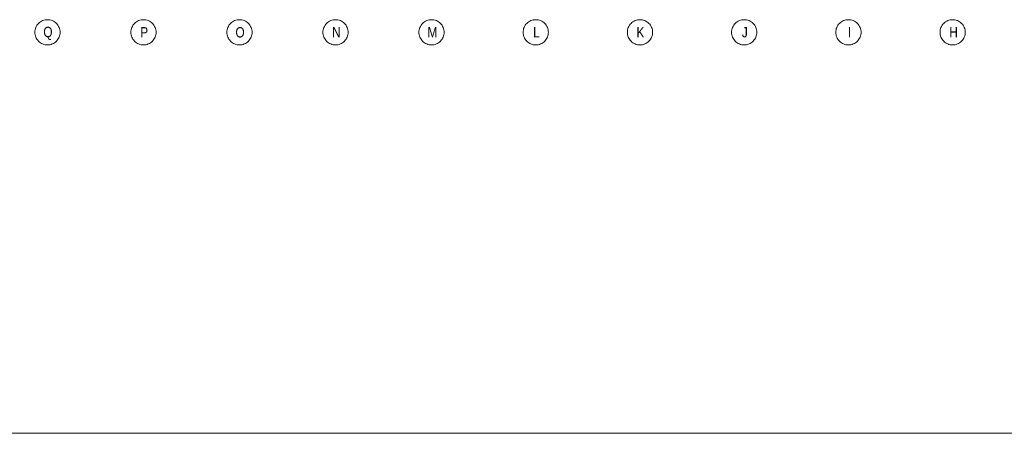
# Model space of a CAD drawing. Extents: x -420 to 300, y 62 to 1162.
# Tile 32 of 130: x 168 to 234, y 211 to 239. Entities that reach past the tile are written whole.
import ezdxf
from ezdxf.lldxf.tags import DXFTag

# ---------------------------------------------------------------- set-up
doc = ezdxf.new("R2010")
doc.units = 0
doc.layers.add('iwb_Plankopf Linie', color=7, linetype='Continuous', lineweight=13)
doc.layers.add('PK_LP_Achsen', color=7, linetype='STRICHPUNKT2', lineweight=5)
doc.layers.add('PK_LP_T07', color=6, linetype='Continuous', lineweight=9, true_color=0xff00ff)
doc.styles.get("Standard").update_dxf_attribs({"font": 'ARIALN.TTF'})
tags = doc.linetypes.add('STRICHPUNKT2', pattern=[12.7, 6.35, -3.175, 0, -3.175]).pattern_tags.tags
tags[10:11] = [DXFTag(74, 4), DXFTag(75, 0), DXFTag(340, '0'), DXFTag(46, 0.0), DXFTag(50, 0.0), DXFTag(44, 0.0), DXFTag(45, 0.0)]
tags[8:9] = [DXFTag(74, 4), DXFTag(75, 0), DXFTag(340, '0'), DXFTag(46, 0.0), DXFTag(50, 0.0), DXFTag(44, 0.0), DXFTag(45, 0.0)]
tags[6:7] = [DXFTag(74, 4), DXFTag(75, 0), DXFTag(340, '0'), DXFTag(46, 0.0), DXFTag(50, 0.0), DXFTag(44, 0.0), DXFTag(45, 0.0)]
tags[4:5] = [DXFTag(74, 4), DXFTag(75, 0), DXFTag(340, '0'), DXFTag(46, 0.0), DXFTag(50, 0.0), DXFTag(44, 0.0), DXFTag(45, 0.0)]

# ---------------------------------------------------------------- blocks, each defined once
blk = doc.blocks.new('Blockreferenz-A06G9F4F8I')
at = {"layer": 'PK_LP_Achsen', "linetype": 'ByBlock', "ltscale": 0.13}
for p, q in [((169.255, 239.148), (169.327, 239.191)), ((169.327, 239.191), (169.402, 239.227)), ((169.402, 239.227), (169.481, 239.255)), ((169.481, 239.255), (169.562, 239.275)), ((169.562, 239.275), (169.644, 239.287)), ((169.644, 239.287), (169.728, 239.291)), ((169.728, 239.291), (169.811, 239.287)), ((169.811, 239.287), (169.894, 239.275)), ((169.894, 239.275), (169.974, 239.255)), ((169.974, 239.255), (170.053, 239.227)), ((170.053, 239.227), (170.128, 239.191)), ((170.128, 239.191), (170.2, 239.148)), ((175.715, 239.148), (175.787, 239.191)), ((175.787, 239.191), (175.862, 239.227)), ((175.862, 239.227), (175.941, 239.255)), ((175.941, 239.255), (176.022, 239.275)), ((176.022, 239.275), (176.104, 239.287)), ((176.104, 239.287), (176.188, 239.291)), ((176.188, 239.291), (176.271, 239.287)), ((176.271, 239.287), (176.354, 239.275)), ((176.354, 239.275), (176.434, 239.255)), ((176.434, 239.255), (176.513, 239.227)), ((176.513, 239.227), (176.588, 239.191)), ((176.588, 239.191), (176.66, 239.148)), ((182.175, 239.148), (182.247, 239.191)), ((182.247, 239.191), (182.322, 239.227)), ((182.322, 239.227), (182.401, 239.255)), ((182.401, 239.255), (182.482, 239.275)), ((182.482, 239.275), (182.564, 239.287)), ((182.564, 239.287), (182.648, 239.291)), ((182.648, 239.291), (182.731, 239.287)), ((182.731, 239.287), (182.814, 239.275)), ((182.814, 239.275), (182.894, 239.255)), ((182.894, 239.255), (182.973, 239.227)), ((182.973, 239.227), (183.048, 239.191)), ((183.048, 239.191), (183.12, 239.148)), ((188.635, 239.148), (188.707, 239.191)), ((188.707, 239.191), (188.782, 239.227)), ((188.782, 239.227), (188.861, 239.255)), ((188.861, 239.255), (188.942, 239.275)), ((188.942, 239.275), (189.024, 239.287)), ((189.024, 239.287), (189.108, 239.291)), ((189.108, 239.291), (189.191, 239.287)), ((189.191, 239.287), (189.274, 239.275)), ((189.274, 239.275), (189.354, 239.255)), ((189.354, 239.255), (189.433, 239.227)), ((189.433, 239.227), (189.508, 239.191)), ((189.508, 239.191), (189.58, 239.148)), ((195.095, 239.148), (195.167, 239.191)), ((195.167, 239.191), (195.242, 239.227)), ((195.242, 239.227), (195.321, 239.255)), ((195.321, 239.255), (195.402, 239.275)), ((195.402, 239.275), (195.484, 239.287)), ((195.484, 239.287), (195.568, 239.291)), ((195.568, 239.291), (195.651, 239.287)), ((195.651, 239.287), (195.734, 239.275)), ((195.734, 239.275), (195.814, 239.255)), ((195.814, 239.255), (195.893, 239.227)), ((195.893, 239.227), (195.968, 239.191)), ((195.968, 239.191), (196.04, 239.148)), ((202.108, 239.148), (202.18, 239.191)), ((202.18, 239.191), (202.255, 239.227)), ((202.255, 239.227), (202.333, 239.255)), ((202.333, 239.255), (202.414, 239.275)), ((202.414, 239.275), (202.497, 239.287)), ((202.497, 239.287), (202.58, 239.291)), ((202.58, 239.291), (202.664, 239.287)), ((202.664, 239.287), (202.746, 239.275)), ((202.746, 239.275), (202.827, 239.255)), ((202.827, 239.255), (202.905, 239.227)), ((202.905, 239.227), (202.981, 239.191)), ((202.981, 239.191), (203.052, 239.148)), ((209.12, 239.148), (209.192, 239.191)), ((209.192, 239.191), (209.267, 239.227)), ((209.267, 239.227), (209.346, 239.255)), ((209.346, 239.255), (209.427, 239.275)), ((209.427, 239.275), (209.509, 239.287)), ((209.509, 239.287), (209.593, 239.291)), ((209.593, 239.291), (209.676, 239.287)), ((209.676, 239.287), (209.759, 239.275)), ((209.759, 239.275), (209.839, 239.255)), ((209.839, 239.255), (209.918, 239.227)), ((209.918, 239.227), (209.993, 239.191)), ((209.993, 239.191), (210.065, 239.148)), ((216.133, 239.148), (216.205, 239.191)), ((216.205, 239.191), (216.28, 239.227)), ((216.28, 239.227), (216.358, 239.255)), ((216.358, 239.255), (216.439, 239.275)), ((216.439, 239.275), (216.522, 239.287)), ((216.522, 239.287), (216.605, 239.291)), ((216.605, 239.291), (216.689, 239.287)), ((216.689, 239.287), (216.771, 239.275)), ((216.771, 239.275), (216.852, 239.255)), ((216.852, 239.255), (216.93, 239.227)), ((216.93, 239.227), (217.006, 239.191)), ((217.006, 239.191), (217.077, 239.148)), ((223.145, 239.148), (223.217, 239.191)), ((223.217, 239.191), (223.292, 239.227)), ((223.292, 239.227), (223.371, 239.255)), ((223.371, 239.255), (223.452, 239.275)), ((223.452, 239.275), (223.534, 239.287)), ((223.534, 239.287), (223.618, 239.291)), ((223.618, 239.291), (223.701, 239.287)), ((223.701, 239.287), (223.784, 239.275)), ((223.784, 239.275), (223.864, 239.255)), ((223.864, 239.255), (223.943, 239.227)), ((223.943, 239.227), (224.018, 239.191)), ((224.018, 239.191), (224.09, 239.148)), ((230.158, 239.148), (230.23, 239.191)), ((230.23, 239.191), (230.305, 239.227)), ((230.305, 239.227), (230.383, 239.255)), ((230.383, 239.255), (230.464, 239.275)), ((230.464, 239.275), (230.547, 239.287)), ((230.547, 239.287), (230.63, 239.291)), ((230.63, 239.291), (230.714, 239.287)), ((230.714, 239.287), (230.796, 239.275)), ((230.796, 239.275), (230.877, 239.255)), ((230.877, 239.255), (230.955, 239.227)), ((230.955, 239.227), (231.031, 239.191)), ((231.031, 239.191), (231.102, 239.148)), ((168.878, 238.441), (168.882, 238.525)), ((168.882, 238.525), (168.894, 238.607)), ((168.894, 238.607), (168.914, 238.688)), ((168.914, 238.688), (168.942, 238.767)), ((168.942, 238.767), (168.978, 238.842)), ((168.978, 238.842), (169.021, 238.914)), ((169.021, 238.914), (169.071, 238.981)), ((169.071, 238.981), (169.127, 239.042)), ((169.127, 239.042), (169.188, 239.098)), ((169.188, 239.098), (169.255, 239.148)), ((170.2, 239.148), (170.267, 239.098)), ((170.267, 239.098), (170.329, 239.042)), ((170.329, 239.042), (170.385, 238.981)), ((170.385, 238.981), (170.434, 238.914)), ((170.434, 238.914), (170.477, 238.842)), ((170.477, 238.842), (170.513, 238.767)), ((170.513, 238.767), (170.541, 238.688)), ((170.541, 238.688), (170.561, 238.607)), ((170.561, 238.607), (170.574, 238.525)), ((170.574, 238.525), (170.578, 238.441)), ((175.338, 238.441), (175.342, 238.525)), ((175.342, 238.525), (175.354, 238.607)), ((175.354, 238.607), (175.374, 238.688)), ((175.374, 238.688), (175.402, 238.767)), ((175.402, 238.767), (175.438, 238.842)), ((175.438, 238.842), (175.481, 238.914)), ((175.481, 238.914), (175.531, 238.981)), ((175.531, 238.981), (175.587, 239.042)), ((175.587, 239.042), (175.648, 239.098)), ((175.648, 239.098), (175.715, 239.148)), ((176.66, 239.148), (176.727, 239.098)), ((176.727, 239.098), (176.789, 239.042)), ((176.789, 239.042), (176.845, 238.981)), ((176.845, 238.981), (176.894, 238.914)), ((176.894, 238.914), (176.937, 238.842)), ((176.937, 238.842), (176.973, 238.767)), ((176.973, 238.767), (177.001, 238.688)), ((177.001, 238.688), (177.021, 238.607)), ((177.021, 238.607), (177.034, 238.525)), ((177.034, 238.525), (177.038, 238.441)), ((181.798, 238.441), (181.802, 238.525)), ((181.802, 238.525), (181.814, 238.607)), ((181.814, 238.607), (181.834, 238.688)), ((181.834, 238.688), (181.862, 238.767)), ((181.862, 238.767), (181.898, 238.842)), ((181.898, 238.842), (181.941, 238.914)), ((181.941, 238.914), (181.991, 238.981)), ((181.991, 238.981), (182.047, 239.042)), ((182.047, 239.042), (182.108, 239.098)), ((182.108, 239.098), (182.175, 239.148)), ((183.12, 239.148), (183.187, 239.098)), ((183.187, 239.098), (183.249, 239.042)), ((183.249, 239.042), (183.305, 238.981)), ((183.305, 238.981), (183.354, 238.914)), ((183.354, 238.914), (183.397, 238.842)), ((183.397, 238.842), (183.433, 238.767)), ((183.433, 238.767), (183.461, 238.688)), ((183.461, 238.688), (183.481, 238.607)), ((183.481, 238.607), (183.494, 238.525)), ((183.494, 238.525), (183.498, 238.441)), ((188.258, 238.441), (188.262, 238.525)), ((188.262, 238.525), (188.274, 238.607)), ((188.274, 238.607), (188.294, 238.688)), ((188.294, 238.688), (188.322, 238.767)), ((188.322, 238.767), (188.358, 238.842)), ((188.358, 238.842), (188.401, 238.914)), ((188.401, 238.914), (188.451, 238.981)), ((188.451, 238.981), (188.507, 239.042)), ((188.507, 239.042), (188.568, 239.098)), ((188.568, 239.098), (188.635, 239.148)), ((189.58, 239.148), (189.647, 239.098)), ((189.647, 239.098), (189.709, 239.042)), ((189.709, 239.042), (189.765, 238.981)), ((189.765, 238.981), (189.814, 238.914)), ((189.814, 238.914), (189.857, 238.842)), ((189.857, 238.842), (189.893, 238.767)), ((189.893, 238.767), (189.921, 238.688)), ((189.921, 238.688), (189.941, 238.607)), ((189.941, 238.607), (189.954, 238.525)), ((189.954, 238.525), (189.958, 238.441)), ((194.718, 238.441), (194.722, 238.525)), ((194.722, 238.525), (194.734, 238.607)), ((194.734, 238.607), (194.754, 238.688)), ((194.754, 238.688), (194.782, 238.767)), ((194.782, 238.767), (194.818, 238.842)), ((194.818, 238.842), (194.861, 238.914)), ((194.861, 238.914), (194.911, 238.981)), ((194.911, 238.981), (194.967, 239.042)), ((194.967, 239.042), (195.028, 239.098)), ((195.028, 239.098), (195.095, 239.148)), ((196.04, 239.148), (196.107, 239.098)), ((196.107, 239.098), (196.169, 239.042)), ((196.169, 239.042), (196.225, 238.981)), ((196.225, 238.981), (196.274, 238.914)), ((196.274, 238.914), (196.317, 238.842)), ((196.317, 238.842), (196.353, 238.767)), ((196.353, 238.767), (196.381, 238.688)), ((196.381, 238.688), (196.401, 238.607)), ((196.401, 238.607), (196.414, 238.525)), ((196.414, 238.525), (196.418, 238.441)), ((201.73, 238.441), (201.734, 238.525)), ((201.734, 238.525), (201.747, 238.607)), ((201.747, 238.607), (201.767, 238.688)), ((201.767, 238.688), (201.795, 238.767)), ((201.795, 238.767), (201.831, 238.842)), ((201.831, 238.842), (201.873, 238.914)), ((201.873, 238.914), (201.923, 238.981)), ((201.923, 238.981), (201.979, 239.042)), ((201.979, 239.042), (202.041, 239.098)), ((202.041, 239.098), (202.108, 239.148)), ((203.052, 239.148), (203.119, 239.098)), ((203.119, 239.098), (203.181, 239.042)), ((203.181, 239.042), (203.237, 238.981)), ((203.237, 238.981), (203.287, 238.914)), ((203.287, 238.914), (203.33, 238.842)), ((203.33, 238.842), (203.365, 238.767)), ((203.365, 238.767), (203.394, 238.688)), ((203.394, 238.688), (203.414, 238.607)), ((203.414, 238.607), (203.426, 238.525)), ((203.426, 238.525), (203.43, 238.441)), ((208.743, 238.441), (208.747, 238.525)), ((208.747, 238.525), (208.759, 238.607)), ((208.759, 238.607), (208.779, 238.688)), ((208.779, 238.688), (208.807, 238.767)), ((208.807, 238.767), (208.843, 238.842)), ((208.843, 238.842), (208.886, 238.914)), ((208.886, 238.914), (208.936, 238.981)), ((208.936, 238.981), (208.992, 239.042)), ((208.992, 239.042), (209.053, 239.098)), ((209.053, 239.098), (209.12, 239.148)), ((210.065, 239.148), (210.132, 239.098)), ((210.132, 239.098), (210.194, 239.042)), ((210.194, 239.042), (210.25, 238.981)), ((210.25, 238.981), (210.299, 238.914)), ((210.299, 238.914), (210.342, 238.842)), ((210.342, 238.842), (210.378, 238.767)), ((210.378, 238.767), (210.406, 238.688)), ((210.406, 238.688), (210.426, 238.607)), ((210.426, 238.607), (210.439, 238.525)), ((210.439, 238.525), (210.443, 238.441)), ((215.755, 238.441), (215.759, 238.525)), ((215.759, 238.525), (215.772, 238.607)), ((215.772, 238.607), (215.792, 238.688)), ((215.792, 238.688), (215.82, 238.767)), ((215.82, 238.767), (215.856, 238.842)), ((215.856, 238.842), (215.898, 238.914)), ((215.898, 238.914), (215.948, 238.981)), ((215.948, 238.981), (216.004, 239.042)), ((216.004, 239.042), (216.066, 239.098)), ((216.066, 239.098), (216.133, 239.148)), ((217.077, 239.148), (217.144, 239.098)), ((217.144, 239.098), (217.206, 239.042)), ((217.206, 239.042), (217.262, 238.981)), ((217.262, 238.981), (217.312, 238.914)), ((217.312, 238.914), (217.355, 238.842)), ((217.355, 238.842), (217.39, 238.767)), ((217.39, 238.767), (217.419, 238.688)), ((217.419, 238.688), (217.439, 238.607)), ((217.439, 238.607), (217.451, 238.525)), ((217.451, 238.525), (217.455, 238.441)), ((222.768, 238.441), (222.772, 238.525)), ((222.772, 238.525), (222.784, 238.607)), ((222.784, 238.607), (222.804, 238.688)), ((222.804, 238.688), (222.832, 238.767)), ((222.832, 238.767), (222.868, 238.842)), ((222.868, 238.842), (222.911, 238.914)), ((222.911, 238.914), (222.961, 238.981)), ((222.961, 238.981), (223.017, 239.042)), ((223.017, 239.042), (223.078, 239.098)), ((223.078, 239.098), (223.145, 239.148)), ((224.09, 239.148), (224.157, 239.098)), ((224.157, 239.098), (224.219, 239.042)), ((224.219, 239.042), (224.275, 238.981)), ((224.275, 238.981), (224.324, 238.914)), ((224.324, 238.914), (224.367, 238.842)), ((224.367, 238.842), (224.403, 238.767)), ((224.403, 238.767), (224.431, 238.688)), ((224.431, 238.688), (224.451, 238.607)), ((224.451, 238.607), (224.464, 238.525)), ((224.464, 238.525), (224.468, 238.441)), ((229.78, 238.441), (229.784, 238.525)), ((229.784, 238.525), (229.797, 238.607)), ((229.797, 238.607), (229.817, 238.688)), ((229.817, 238.688), (229.845, 238.767)), ((229.845, 238.767), (229.881, 238.842)), ((229.881, 238.842), (229.923, 238.914)), ((229.923, 238.914), (229.973, 238.981)), ((229.973, 238.981), (230.029, 239.042)), ((230.029, 239.042), (230.091, 239.098)), ((230.091, 239.098), (230.158, 239.148)), ((231.102, 239.148), (231.169, 239.098)), ((231.169, 239.098), (231.231, 239.042)), ((231.231, 239.042), (231.287, 238.981)), ((231.287, 238.981), (231.337, 238.914)), ((231.337, 238.914), (231.38, 238.842)), ((231.38, 238.842), (231.415, 238.767)), ((231.415, 238.767), (231.444, 238.688)), ((231.444, 238.688), (231.464, 238.607)), ((231.464, 238.607), (231.476, 238.525)), ((231.476, 238.525), (231.48, 238.441)), ((168.882, 238.358), (168.878, 238.441)), ((168.894, 238.275), (168.882, 238.358)), ((168.914, 238.195), (168.894, 238.275)), ((168.942, 238.116), (168.914, 238.195)), ((168.978, 238.041), (168.942, 238.116)), ((169.021, 237.969), (168.978, 238.041)), ((169.071, 237.902), (169.021, 237.969)), ((169.127, 237.84), (169.071, 237.902)), ((169.188, 237.784), (169.127, 237.84)), ((170.329, 237.84), (170.267, 237.784)), ((170.385, 237.902), (170.329, 237.84)), ((170.434, 237.969), (170.385, 237.902)), ((170.477, 238.041), (170.434, 237.969)), ((170.513, 238.116), (170.477, 238.041)), ((170.541, 238.195), (170.513, 238.116)), ((170.561, 238.275), (170.541, 238.195)), ((170.574, 238.358), (170.561, 238.275)), ((170.578, 238.441), (170.574, 238.358)), ((175.342, 238.358), (175.338, 238.441)), ((175.354, 238.275), (175.342, 238.358)), ((175.374, 238.195), (175.354, 238.275)), ((175.402, 238.116), (175.374, 238.195)), ((175.438, 238.041), (175.402, 238.116)), ((175.481, 237.969), (175.438, 238.041)), ((175.531, 237.902), (175.481, 237.969)), ((175.587, 237.84), (175.531, 237.902)), ((175.648, 237.784), (175.587, 237.84)), ((176.789, 237.84), (176.727, 237.784)), ((176.845, 237.902), (176.789, 237.84)), ((176.894, 237.969), (176.845, 237.902)), ((176.937, 238.041), (176.894, 237.969)), ((176.973, 238.116), (176.937, 238.041)), ((177.001, 238.195), (176.973, 238.116)), ((177.021, 238.275), (177.001, 238.195)), ((177.034, 238.358), (177.021, 238.275)), ((177.038, 238.441), (177.034, 238.358)), ((181.802, 238.358), (181.798, 238.441)), ((181.814, 238.275), (181.802, 238.358)), ((181.834, 238.195), (181.814, 238.275)), ((181.862, 238.116), (181.834, 238.195)), ((181.898, 238.041), (181.862, 238.116)), ((181.941, 237.969), (181.898, 238.041)), ((181.991, 237.902), (181.941, 237.969)), ((182.047, 237.84), (181.991, 237.902)), ((182.108, 237.784), (182.047, 237.84)), ((183.249, 237.84), (183.187, 237.784)), ((183.305, 237.902), (183.249, 237.84)), ((183.354, 237.969), (183.305, 237.902)), ((183.397, 238.041), (183.354, 237.969)), ((183.433, 238.116), (183.397, 238.041)), ((183.461, 238.195), (183.433, 238.116)), ((183.481, 238.275), (183.461, 238.195)), ((183.494, 238.358), (183.481, 238.275)), ((183.498, 238.441), (183.494, 238.358)), ((188.262, 238.358), (188.258, 238.441)), ((188.274, 238.275), (188.262, 238.358)), ((188.294, 238.195), (188.274, 238.275)), ((188.322, 238.116), (188.294, 238.195)), ((188.358, 238.041), (188.322, 238.116)), ((188.401, 237.969), (188.358, 238.041)), ((188.451, 237.902), (188.401, 237.969)), ((188.507, 237.84), (188.451, 237.902)), ((188.568, 237.784), (188.507, 237.84)), ((189.709, 237.84), (189.647, 237.784)), ((189.765, 237.902), (189.709, 237.84)), ((189.814, 237.969), (189.765, 237.902)), ((189.857, 238.041), (189.814, 237.969)), ((189.893, 238.116), (189.857, 238.041)), ((189.921, 238.195), (189.893, 238.116)), ((189.941, 238.275), (189.921, 238.195)), ((189.954, 238.358), (189.941, 238.275)), ((189.958, 238.441), (189.954, 238.358)), ((194.722, 238.358), (194.718, 238.441)), ((194.734, 238.275), (194.722, 238.358)), ((194.754, 238.195), (194.734, 238.275)), ((194.782, 238.116), (194.754, 238.195)), ((194.818, 238.041), (194.782, 238.116)), ((194.861, 237.969), (194.818, 238.041)), ((194.911, 237.902), (194.861, 237.969)), ((194.967, 237.84), (194.911, 237.902)), ((195.028, 237.784), (194.967, 237.84)), ((196.169, 237.84), (196.107, 237.784)), ((196.225, 237.902), (196.169, 237.84)), ((196.274, 237.969), (196.225, 237.902)), ((196.317, 238.041), (196.274, 237.969)), ((196.353, 238.116), (196.317, 238.041)), ((196.381, 238.195), (196.353, 238.116)), ((196.401, 238.275), (196.381, 238.195)), ((196.414, 238.358), (196.401, 238.275)), ((196.418, 238.441), (196.414, 238.358)), ((201.734, 238.358), (201.73, 238.441)), ((201.747, 238.275), (201.734, 238.358)), ((201.767, 238.195), (201.747, 238.275)), ((201.795, 238.116), (201.767, 238.195)), ((201.831, 238.041), (201.795, 238.116)), ((201.873, 237.969), (201.831, 238.041)), ((201.923, 237.902), (201.873, 237.969)), ((201.979, 237.84), (201.923, 237.902)), ((202.041, 237.784), (201.979, 237.84)), ((203.181, 237.84), (203.119, 237.784)), ((203.237, 237.902), (203.181, 237.84)), ((203.287, 237.969), (203.237, 237.902)), ((203.33, 238.041), (203.287, 237.969)), ((203.365, 238.116), (203.33, 238.041)), ((203.394, 238.195), (203.365, 238.116)), ((203.414, 238.275), (203.394, 238.195)), ((203.426, 238.358), (203.414, 238.275)), ((203.43, 238.441), (203.426, 238.358)), ((208.747, 238.358), (208.743, 238.441)), ((208.759, 238.275), (208.747, 238.358)), ((208.779, 238.195), (208.759, 238.275)), ((208.807, 238.116), (208.779, 238.195)), ((208.843, 238.041), (208.807, 238.116)), ((208.886, 237.969), (208.843, 238.041)), ((208.936, 237.902), (208.886, 237.969)), ((208.992, 237.84), (208.936, 237.902)), ((209.053, 237.784), (208.992, 237.84)), ((210.194, 237.84), (210.132, 237.784)), ((210.25, 237.902), (210.194, 237.84)), ((210.299, 237.969), (210.25, 237.902)), ((210.342, 238.041), (210.299, 237.969)), ((210.378, 238.116), (210.342, 238.041)), ((210.406, 238.195), (210.378, 238.116)), ((210.426, 238.275), (210.406, 238.195)), ((210.439, 238.358), (210.426, 238.275)), ((210.443, 238.441), (210.439, 238.358)), ((215.759, 238.358), (215.755, 238.441)), ((215.772, 238.275), (215.759, 238.358)), ((215.792, 238.195), (215.772, 238.275)), ((215.82, 238.116), (215.792, 238.195)), ((215.856, 238.041), (215.82, 238.116)), ((215.898, 237.969), (215.856, 238.041)), ((215.948, 237.902), (215.898, 237.969)), ((216.004, 237.84), (215.948, 237.902)), ((216.066, 237.784), (216.004, 237.84)), ((217.206, 237.84), (217.144, 237.784)), ((217.262, 237.902), (217.206, 237.84)), ((217.312, 237.969), (217.262, 237.902)), ((217.355, 238.041), (217.312, 237.969)), ((217.39, 238.116), (217.355, 238.041)), ((217.419, 238.195), (217.39, 238.116)), ((217.439, 238.275), (217.419, 238.195)), ((217.451, 238.358), (217.439, 238.275)), ((217.455, 238.441), (217.451, 238.358)), ((222.772, 238.358), (222.768, 238.441)), ((222.784, 238.275), (222.772, 238.358)), ((222.804, 238.195), (222.784, 238.275)), ((222.832, 238.116), (222.804, 238.195)), ((222.868, 238.041), (222.832, 238.116)), ((222.911, 237.969), (222.868, 238.041)), ((222.961, 237.902), (222.911, 237.969)), ((223.017, 237.84), (222.961, 237.902)), ((223.078, 237.784), (223.017, 237.84)), ((224.219, 237.84), (224.157, 237.784)), ((224.275, 237.902), (224.219, 237.84)), ((224.324, 237.969), (224.275, 237.902)), ((224.367, 238.041), (224.324, 237.969)), ((224.403, 238.116), (224.367, 238.041)), ((224.431, 238.195), (224.403, 238.116)), ((224.451, 238.275), (224.431, 238.195)), ((224.464, 238.358), (224.451, 238.275)), ((224.468, 238.441), (224.464, 238.358)), ((229.784, 238.358), (229.78, 238.441)), ((229.797, 238.275), (229.784, 238.358)), ((229.817, 238.195), (229.797, 238.275)), ((229.845, 238.116), (229.817, 238.195)), ((229.881, 238.041), (229.845, 238.116)), ((229.923, 237.969), (229.881, 238.041)), ((229.973, 237.902), (229.923, 237.969)), ((230.029, 237.84), (229.973, 237.902)), ((230.091, 237.784), (230.029, 237.84)), ((231.231, 237.84), (231.169, 237.784)), ((231.287, 237.902), (231.231, 237.84)), ((231.337, 237.969), (231.287, 237.902)), ((231.38, 238.041), (231.337, 237.969)), ((231.415, 238.116), (231.38, 238.041)), ((231.444, 238.195), (231.415, 238.116)), ((231.464, 238.275), (231.444, 238.195)), ((231.476, 238.358), (231.464, 238.275)), ((231.48, 238.441), (231.476, 238.358)), ((169.255, 237.735), (169.188, 237.784)), ((169.327, 237.692), (169.255, 237.735)), ((169.402, 237.656), (169.327, 237.692)), ((169.481, 237.628), (169.402, 237.656)), ((169.562, 237.608), (169.481, 237.628)), ((169.644, 237.595), (169.562, 237.608)), ((169.728, 237.591), (169.644, 237.595)), ((169.811, 237.595), (169.728, 237.591)), ((169.894, 237.608), (169.811, 237.595)), ((169.974, 237.628), (169.894, 237.608)), ((170.053, 237.656), (169.974, 237.628)), ((170.128, 237.692), (170.053, 237.656)), ((170.2, 237.735), (170.128, 237.692)), ((170.267, 237.784), (170.2, 237.735)), ((175.715, 237.735), (175.648, 237.784)), ((175.787, 237.692), (175.715, 237.735)), ((175.862, 237.656), (175.787, 237.692)), ((175.941, 237.628), (175.862, 237.656)), ((176.022, 237.608), (175.941, 237.628)), ((176.104, 237.595), (176.022, 237.608)), ((176.188, 237.591), (176.104, 237.595)), ((176.271, 237.595), (176.188, 237.591)), ((176.354, 237.608), (176.271, 237.595)), ((176.434, 237.628), (176.354, 237.608)), ((176.513, 237.656), (176.434, 237.628)), ((176.588, 237.692), (176.513, 237.656)), ((176.66, 237.735), (176.588, 237.692)), ((176.727, 237.784), (176.66, 237.735)), ((182.175, 237.735), (182.108, 237.784)), ((182.247, 237.692), (182.175, 237.735)), ((182.322, 237.656), (182.247, 237.692)), ((182.401, 237.628), (182.322, 237.656)), ((182.482, 237.608), (182.401, 237.628)), ((182.564, 237.595), (182.482, 237.608)), ((182.648, 237.591), (182.564, 237.595)), ((182.731, 237.595), (182.648, 237.591)), ((182.814, 237.608), (182.731, 237.595)), ((182.894, 237.628), (182.814, 237.608)), ((182.973, 237.656), (182.894, 237.628)), ((183.048, 237.692), (182.973, 237.656)), ((183.12, 237.735), (183.048, 237.692)), ((183.187, 237.784), (183.12, 237.735)), ((188.635, 237.735), (188.568, 237.784)), ((188.707, 237.692), (188.635, 237.735)), ((188.782, 237.656), (188.707, 237.692)), ((188.861, 237.628), (188.782, 237.656)), ((188.942, 237.608), (188.861, 237.628)), ((189.024, 237.595), (188.942, 237.608)), ((189.108, 237.591), (189.024, 237.595)), ((189.191, 237.595), (189.108, 237.591)), ((189.274, 237.608), (189.191, 237.595)), ((189.354, 237.628), (189.274, 237.608)), ((189.433, 237.656), (189.354, 237.628)), ((189.508, 237.692), (189.433, 237.656)), ((189.58, 237.735), (189.508, 237.692)), ((189.647, 237.784), (189.58, 237.735)), ((195.095, 237.735), (195.028, 237.784)), ((195.167, 237.692), (195.095, 237.735)), ((195.242, 237.656), (195.167, 237.692)), ((195.321, 237.628), (195.242, 237.656)), ((195.402, 237.608), (195.321, 237.628)), ((195.484, 237.595), (195.402, 237.608)), ((195.568, 237.591), (195.484, 237.595)), ((195.651, 237.595), (195.568, 237.591)), ((195.734, 237.608), (195.651, 237.595)), ((195.814, 237.628), (195.734, 237.608)), ((195.893, 237.656), (195.814, 237.628)), ((195.968, 237.692), (195.893, 237.656)), ((196.04, 237.735), (195.968, 237.692)), ((196.107, 237.784), (196.04, 237.735)), ((202.108, 237.735), (202.041, 237.784)), ((202.18, 237.692), (202.108, 237.735)), ((202.255, 237.656), (202.18, 237.692)), ((202.333, 237.628), (202.255, 237.656)), ((202.414, 237.608), (202.333, 237.628)), ((202.497, 237.595), (202.414, 237.608)), ((202.58, 237.591), (202.497, 237.595)), ((202.664, 237.595), (202.58, 237.591)), ((202.746, 237.608), (202.664, 237.595)), ((202.827, 237.628), (202.746, 237.608)), ((202.905, 237.656), (202.827, 237.628)), ((202.981, 237.692), (202.905, 237.656)), ((203.052, 237.735), (202.981, 237.692)), ((203.119, 237.784), (203.052, 237.735)), ((209.12, 237.735), (209.053, 237.784)), ((209.192, 237.692), (209.12, 237.735)), ((209.267, 237.656), (209.192, 237.692)), ((209.346, 237.628), (209.267, 237.656)), ((209.427, 237.608), (209.346, 237.628)), ((209.509, 237.595), (209.427, 237.608)), ((209.593, 237.591), (209.509, 237.595)), ((209.676, 237.595), (209.593, 237.591)), ((209.759, 237.608), (209.676, 237.595)), ((209.839, 237.628), (209.759, 237.608)), ((209.918, 237.656), (209.839, 237.628)), ((209.993, 237.692), (209.918, 237.656)), ((210.065, 237.735), (209.993, 237.692)), ((210.132, 237.784), (210.065, 237.735)), ((216.133, 237.735), (216.066, 237.784)), ((216.205, 237.692), (216.133, 237.735)), ((216.28, 237.656), (216.205, 237.692)), ((216.358, 237.628), (216.28, 237.656)), ((216.439, 237.608), (216.358, 237.628)), ((216.522, 237.595), (216.439, 237.608)), ((216.605, 237.591), (216.522, 237.595)), ((216.689, 237.595), (216.605, 237.591)), ((216.771, 237.608), (216.689, 237.595)), ((216.852, 237.628), (216.771, 237.608)), ((216.93, 237.656), (216.852, 237.628)), ((217.006, 237.692), (216.93, 237.656)), ((217.077, 237.735), (217.006, 237.692)), ((217.144, 237.784), (217.077, 237.735)), ((223.145, 237.735), (223.078, 237.784)), ((223.217, 237.692), (223.145, 237.735)), ((223.292, 237.656), (223.217, 237.692)), ((223.371, 237.628), (223.292, 237.656)), ((223.452, 237.608), (223.371, 237.628)), ((223.534, 237.595), (223.452, 237.608)), ((223.618, 237.591), (223.534, 237.595)), ((223.701, 237.595), (223.618, 237.591)), ((223.784, 237.608), (223.701, 237.595)), ((223.864, 237.628), (223.784, 237.608)), ((223.943, 237.656), (223.864, 237.628)), ((224.018, 237.692), (223.943, 237.656)), ((224.09, 237.735), (224.018, 237.692)), ((224.157, 237.784), (224.09, 237.735)), ((230.158, 237.735), (230.091, 237.784)), ((230.23, 237.692), (230.158, 237.735)), ((230.305, 237.656), (230.23, 237.692)), ((230.383, 237.628), (230.305, 237.656)), ((230.464, 237.608), (230.383, 237.628)), ((230.547, 237.595), (230.464, 237.608)), ((230.63, 237.591), (230.547, 237.595)), ((230.714, 237.595), (230.63, 237.591)), ((230.796, 237.608), (230.714, 237.595)), ((230.877, 237.628), (230.796, 237.608)), ((230.955, 237.656), (230.877, 237.628)), ((231.031, 237.692), (230.955, 237.656)), ((231.102, 237.735), (231.031, 237.692)), ((231.169, 237.784), (231.102, 237.735))]:
    blk.add_line(p, q, dxfattribs=at)
at = {"layer": 'PK_LP_Achsen', "linetype": 'ByBlock', "ltscale": 0.13, "char_height": 0.69538, "attachment_point": 1}
for s, insert in [('{\\fArial Narrow;Q}', (169.449, 238.811)), ('{\\fArial Narrow;P}', (175.97, 238.789)), ('{\\fArial Narrow;O}', (182.375, 238.789)), ('{\\fArial Narrow;N}', (188.884, 238.789)), ('{\\fArial Narrow;M}', (195.296, 238.789)), ('{\\fArial Narrow;L}', (202.402, 238.789)), ('{\\fArial Narrow;K}', (209.356, 238.789)), ('{\\fArial Narrow;J}', (216.449, 238.795)), ('{\\fArial Narrow;I}', (223.58, 238.789)), ('{\\fArial Narrow;H}', (230.407, 238.789))]:
    blk.add_mtext(s, dxfattribs=dict(at, insert=insert))

msp = doc.modelspace()

# ---------------------------------------------------------------- linework, layer by layer
at = {"layer": 'iwb_Plankopf Linie', "ltscale": 0.13}
msp.add_line((115.353, 211.433), (295.353, 211.433), dxfattribs=at)

# ---------------------------------------------------------------- block references
at = {"layer": 'PK_LP_T07', "ltscale": 0.13}
msp.add_blockref('Blockreferenz-A06G9F4F8I', (0, 0), dxfattribs=at)

doc.saveas('drawing.dxf')
